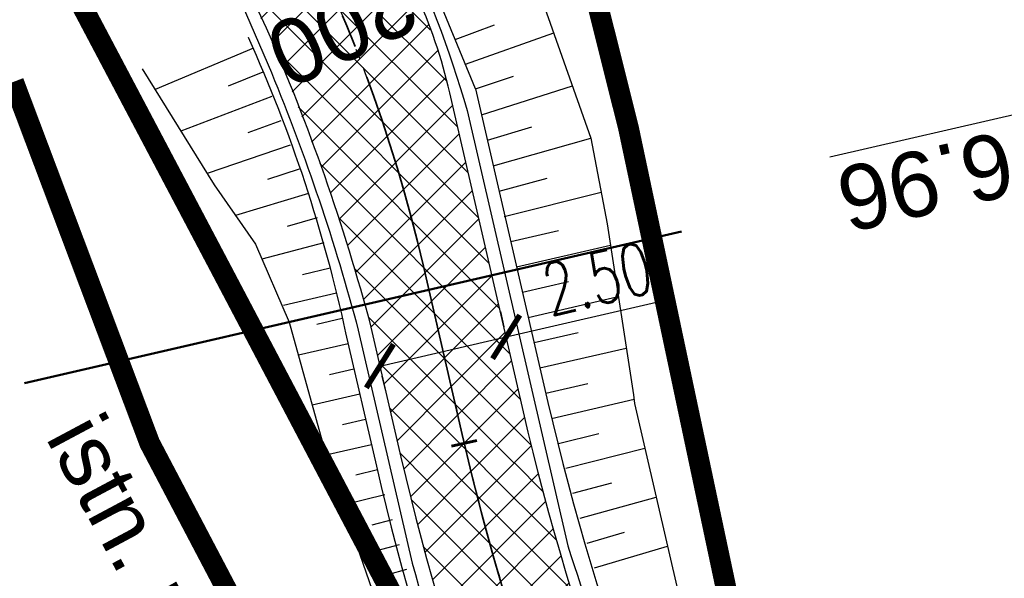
# Model space of a CAD drawing. Header units: metres. Extents: x 7529682 to 7533711, y 5721195 to 5727842.
# Tile 165 of 232: x 7530276 to 7530295, y 5726727 to 5726738. Entities that reach past the tile are written whole.
import ezdxf

# ---------------------------------------------------------------- set-up
doc = ezdxf.new("R2010")
doc.units = ezdxf.units.M
doc.header["$PDMODE"] = 1
doc.header["$PDSIZE"] = 0.3
for name, pattern in [('817-dzialki-09-05-04$0$HIDDEN', [0.375, 0.25, -0.125]), ('ACAD_ISO05W100', [33, 24, -3, 0, -3, 0, -3]), ('CENTER', [50.800000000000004, 31.75, -6.35, 6.35, -6.35]), ('CENTER2', [28.575000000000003, 19.05, -3.175, 3.175, -3.175]), ('HIDDEN', [9.524999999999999, 6.35, -3.175])]:
    doc.linetypes.add(name, pattern=pattern)
for name, color, linetype in [('C-DROGI-SYTUACJA', 7, 'Continuous'), ('C-DROGI-SYTUACJA-ETYKIETY', 7, 'Continuous'), ('D-pobocza', 60, 'Continuous'), ('D-rowy', 160, 'Continuous'), ('D-skarpa', 2, 'Continuous'), ('D-skarpa-kreskowanie', 2, 'Continuous'), ('D-wymiary', 1, 'Continuous')]:
    doc.layers.add(name, color=color, linetype=linetype)
for name, color, linetype, lineweight, true_color in [('D-bariery', 7, 'FENCELINE2', 30, 0xff0f0f), ('D-hatch-ciag-pieszo-rowerowy', 7, 'Continuous', 13, 0xff9f80), ('D-LR-etap-III', 7, '817-dzialki-09-05-04$0$HIDDEN', 50, 0x00008f), ('D-przekroje-pop', 7, 'Continuous', 50, 0x000099)]:
    doc.layers.add(name, color=color, linetype=linetype, lineweight=lineweight, true_color=true_color)
for name, color, linetype, lineweight in [('D-obrzeża', 2, 'Continuous', 30), ('D-opisy', 2, 'Continuous', 30), ('D-oś', 10, 'CENTER', 30), ('D-pas-drogowy', 7, 'ACAD_ISO05W100', 50)]:
    doc.layers.add(name, color=color, linetype=linetype, lineweight=lineweight)
doc.layers.add('poprzeczki', color=7, linetype='Continuous', true_color=0x0000c7)
doc.styles.add('DIMTEXT', font='simplex.shx', dxfattribs={"width": 0.7})
doc.styles.get("Standard").update_dxf_attribs({"font": 'arial.ttf'})
doc.linetypes.add('FENCELINE2', pattern='A,6.35,-2.54,[132,ltypeshp.shx,S=2.54,R=0,X=-2.54,Y=0],-2.54,25.4', length=36.83)
doc.dimstyles.new('500', dxfattribs={"dimtxt": 1, "dimasz": 0.6999999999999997, "dimexe": 0.2, "dimexo": 0.5, "dimgap": 0.2, "dimtad": 1, "dimrnd": 0.005, "dimzin": 0, "dimdsep": 46, "dimtxsty": 'DIMTEXT', "dimblk": 'ARCHTICK', "dimcen": 0, "dimclrd": 256, "dimclre": 256, "dimclrt": 2, "dimadec": 5, "dimazin": 0, "dimtfac": 1, "dimtofl": 0, "dimtmove": 0, "dimatfit": 3, "dimfxl": 1, "dimtolj": 1, "dimtzin": 0, "dimlwd": -1, "dimlwe": -1, "dimarcsym": 0})
pattern_1 = [(45, (0, 0), (-0.3367596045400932, 0.3367596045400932), []), (135, (0, 0), (-0.3367596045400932, -0.3367596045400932), [])]

# ---------------------------------------------------------------- blocks, each defined once
blk = doc.blocks.new('_ArchTick')
at = {"color": 0, "linetype": 'ByBlock', "const_width": 0.15}
blk.add_lwpolyline([(-0.5, -0.5), (0.5, 0.5)], dxfattribs=at)
blk = doc.blocks.new('*D86')
at = {"layer": 'D-wymiary', "transparency": 16777216}
for p, q in [((7530285.739151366, 5726731.85375772), (7530288.88957889, 5726732.581254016)), ((7530285.626651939, 5726732.340937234), (7530285.694151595, 5726732.048629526)), ((7530283.303253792, 5726731.291260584), (7530285.739151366, 5726731.85375772)), ((7530283.415753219, 5726730.804081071), (7530283.348253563, 5726731.096388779))]:
    blk.add_line(p, q, dxfattribs=at)
at = {"layer": 'Defpoints', "color": 0, "transparency": 16777216}
for p in [(7530285.739151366, 5726731.85375772), (7530285.739151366, 5726731.85375772), (7530283.303253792, 5726731.291260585)]:
    blk.add_point(p, dxfattribs=at)
at = {"layer": 'D-wymiary', "transparency": 16777216, "xscale": 0.6999999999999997, "yscale": 0.6999999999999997, "zscale": 0.6999999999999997}
for p, rotation in [((7530285.739151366, 5726731.85375772), 13.00281078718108), ((7530283.303253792, 5726731.291260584), 193.0028107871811)]:
    blk.add_blockref('_ArchTick', p, dxfattribs=dict(at, rotation=rotation))
at = {"layer": 'D-wymiary', "color": 2, "transparency": 16777216, "insert": (7530287.49789159, 5726732.978306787), "char_height": 1, "attachment_point": 5, "rotation": 13.002810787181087, "style": 'DIMTEXT'}
blk.add_mtext('\\A1;2.50', dxfattribs=at)
blk = doc.blocks.new('AeccTickLine')
at = {"color": 0, "linetype": 'ByBlock', "lineweight": -2}
blk.add_line((0, 1), (-3.673819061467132e-16, -1), dxfattribs=at)

msp = doc.modelspace()

# ---------------------------------------------------------------- hatches: boundary and pattern name
at = {"layer": 'D-hatch-ciag-pieszo-rowerowy'}
h = msp.add_hatch(dxfattribs=at)
h.set_pattern_fill('ANSI37', color=256, scale=0.15, style=0)
h.set_pattern_definition(pattern_1)
edge = h.paths.add_edge_path()
edge.add_line((7530283.833152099, 5726728.996532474), (7530286.280475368, 5726729.509550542))
edge.add_line((7530286.280475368, 5726729.509550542), (7530284.651601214, 5726736.563400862))
edge.add_arc((7530268.680327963, 5726732.27712959), 16.53643524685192, 15.0226960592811, 28.03049166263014)
edge.add_line((7530283.277000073, 5726740.048284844), (7530282.392280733, 5726741.774138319))
edge.add_line((7530282.392280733, 5726741.774138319), (7530274.685735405, 5726756.330536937))
edge.add_line((7530274.685735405, 5726756.330536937), (7530273.909673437, 5726757.795489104))
edge.add_arc((7530256.237187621, 5726748.431555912), 19.99999999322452, 27.9173013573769, 42.79309064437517)
edge.add_line((7530270.91342349, 5726762.018612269), (7530265.906141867, 5726767.427292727))
edge.add_line((7530265.906141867, 5726767.427292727), (7530264.071612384, 5726765.728910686))
edge.add_line((7530264.071612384, 5726765.728910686), (7530266.929038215, 5726762.642424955))
edge.add_arc((7530249.053610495, 5726744.939508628), 25.15798407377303, 35.878511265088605, 44.72218782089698, ccw=False)
edge.add_line((7530269.438156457, 5726759.68381087), (7530270.155153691, 5726758.599873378))
edge.add_line((7530270.155153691, 5726758.599873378), (7530270.800239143, 5726757.471657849))
edge.add_line((7530270.800239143, 5726757.471657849), (7530280.403423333, 5726739.320770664))
edge.add_line((7530280.403423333, 5726739.320770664), (7530281.384621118, 5726737.172283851))
edge.add_line((7530281.384621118, 5726737.172283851), (7530282.231796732, 5726734.967617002))
edge.add_arc((7530245.15594656, 5726721.985780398), 39.28290655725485, 14.831704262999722, 19.29732741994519, ccw=False)
edge.add_line((7530283.130020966, 5726732.041446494), (7530283.833152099, 5726728.996532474))
h = msp.add_hatch(dxfattribs=at)
h.set_pattern_fill('ANSI37', color=256, scale=0.15, style=0)
h.set_pattern_definition(pattern_1)
h.paths.add_polyline_path([(7530290.543319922, 5726718.375739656, -0.05981638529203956), (7530286.288863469, 5726729.511308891), (7530285.062150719, 5726729.254160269, 0.06075633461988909), (7530289.361782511, 5726717.936811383), (7530322.48423269, 5726654.997800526), (7530323.289992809, 5726653.467806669), (7530324.387465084, 5726654.066463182), (7530323.589988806, 5726655.580727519)])
h.paths.add_polyline_path([(7530289.361782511, 5726717.936811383, -0.06075633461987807), (7530285.062150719, 5726729.254160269), (7530283.836125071, 5726728.997155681, 0.06169626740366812), (7530288.180245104, 5726717.497883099), (7530321.378060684, 5726654.415663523), (7530322.192520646, 5726652.869150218), (7530323.289992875, 5726653.467806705), (7530322.483990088, 5726654.998261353)])

# ---------------------------------------------------------------- linework, layer by layer
at = {"layer": 'C-DROGI-SYTUACJA', "color": 10, "linetype": 'CENTER2', "lineweight": 35, "ltscale": 0.2}
msp.add_lwpolyline([(7529994.784814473, 5727271.452278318), (7530014.918624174, 5727233.117987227), (7530030.611190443, 5727203.571422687), (7530048.95165067, 5727168.884096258), (7530066.58439081, 5727135.608591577), (7530088.791572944, 5727092.929201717), (7530119.442360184, 5727037.047053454), (7530133.979593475, 5727010.093640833), (7530160.01702296, 5726961.449550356), (7530183.786607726, 5726917.332915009), (7530204.666096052, 5726877.528243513), (7530227.908566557, 5726832.904262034), (7530259.102442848, 5726774.825526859, 0.06358496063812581), (7530264.988877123, 5726766.578101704), (7530268.469625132, 5726762.818326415, -0.06508397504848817), (7530272.968742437, 5726756.474687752), (7530281.4242284, 5726740.503672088, -0.06508397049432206), (7530284.141528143, 5726733.216691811), (7530284.890711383, 5726729.972348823, 0.06446268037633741), (7530289.361782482, 5726717.936811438), (7530322.483990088, 5726654.998261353), (7530339.922145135, 5726621.886334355)], format="xyb", dxfattribs=at)
at = {"layer": 'D-bariery', "ltscale": 0.05, "flags": 128}
for points in [[(7530261.043892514, 5726774.425305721, 0.05529960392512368), (7530266.089594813, 5726767.597130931), (7530271.655278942, 5726761.585284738, -0.08921639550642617), (7530274.919452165, 5726756.077941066), (7530274.919452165, 5726756.077941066), (7530281.91054011, 5726742.87293125), (7530281.91054011, 5726742.87293125, -0.07331770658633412), (7530284.98741656, 5726736.220267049), (7530286.926237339, 5726727.824190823, 0.02139589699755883), (7530289.132079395, 5726721.881616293, 0.02139589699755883)], [(7530258.449285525, 5726772.919312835, 0.05529960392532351), (7530263.888159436, 5726765.559072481), (7530266.745585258, 5726762.472586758, -0.06102326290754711), (7530269.950533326, 5726758.359193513), (7530272.200291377, 5726754.63834409), (7530279.64483706, 5726740.576827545), (7530281.209481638, 5726736.951784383, -0.03298712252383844), (7530282.88643121, 5726731.985196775), (7530283.924869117, 5726727.488234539, 0.03438788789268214), (7530286.375514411, 5726720.682921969)]]:
    msp.add_lwpolyline(points, format="xyb", dxfattribs=at)
at = {"layer": 'D-LR-etap-III', "ltscale": 10, "flags": 128}
msp.add_lwpolyline([(7531750.474471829, 5723895.103125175, 0.4, 0.4, 0), (7531750.505, 5723895.13, 0.4, 0.4, 0), (7531682.71, 5724022.92, 0.4, 0.4, 0), (7531619.177023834, 5724147.203692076, 0.4, 0.4, 0), (7531592.308960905, 5724198.48863389, 0.4, 0.4, 0), (7531553.263875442, 5724272.918564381, 0.4, 0.4, 0), (7531504.019999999, 5724366.79, 0.4, 0.4, 0), (7531482.09, 5724407.62, 0.4, 0.4, 0), (7531412.350402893, 5724541.182759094, 0.4, 0.4, 0), (7531388.463669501, 5724586.929768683, 0.4, 0.4, 0), (7531345.12, 5724669.94, 0.4, 0.4, 0), (7531127.66, 5725081.67, 0.4, 0.4, 0), (7531059.253139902, 5725211.040795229, 0.4, 0.4, 0), (7531008.007244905, 5725307.953830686, 0.4, 0.4, 0), (7530964.181635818, 5725390.835555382, 0.4, 0.4, 0), (7530914.557354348, 5725484.683561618, 0.4, 0.4, 0), (7530865.243241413, 5725577.493975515, 0.4, 0.4, 0), (7530840.085257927, 5725624.058651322, 0.4, 0.4, 0), (7530802.559525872, 5725694.924584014, 0.4, 0.4, 0), (7530755.54, 5725787.51, 0.4, 0.4, 0), (7530708.717810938, 5725876.303221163, 0.4, 0.4, 0), (7530695.12, 5725902.09, 0.4, 0.4, 0), (7530642.91397006, 5726001.07839487, 0.4, 0.4, 0), (7530634.934723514, 5726016.146615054, 0.4, 0.4, 0), (7530610.820000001, 5726061.929999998, 0.4, 0.4, 0), (7530610.820000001, 5726061.929999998, 0.4, 0.4, 0), (7530607.21, 5726063.51, 0.4, 0.4, 0), (7530597.42, 5726080.68, 0.4, 0.4, 0), (7530591.16, 5726088.44, 0.4, 0.4, 0), (7530581.28, 5726107.21, 0.4, 0.4, 0), (7530571.29, 5726130.56, 0.4, 0.4, 0), (7530549.554994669, 5726171.527317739, 0.4, 0.4, 0), (7530531.014309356, 5726206.473807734, 0.4, 0.4, 0), (7530516.461208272, 5726236.016618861, 0.4, 0.4, 0), (7530500.798929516, 5726266.141265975, 0.4, 0.4, 0), (7530491.349999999, 5726283.94, 0.4, 0.4, 0), (7530482.4, 5726303.41, 0.4, 0.4, 0), (7530482.4, 5726303.41, 0.4, 0.4, 0), (7530450.41, 5726357.28, 0.4, 0.4, 0), (7530397.759396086, 5726458.499907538, 0.4, 0.4, 0), (7530334.707815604, 5726583.664702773, 0.4, 0.4, 0), (7530303.939274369, 5726645.167943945, 0.4, 0.4, 0), (7530300.509779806, 5726651.777515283, 0.4, 0.4, 0), (7530289.213532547, 5726671.966724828, 0.4, 0.4, 0), (7530281.54, 5726685.57, 0.4, 0.4, 0), (7530261.37085633, 5726724.163374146, 0.4, 0.4, 0), (7530254.03, 5726738.21, 0.4, 0.4, 0), (7530197.219999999, 5726845.06, 0.4, 0.4, 0), (7530194.71, 5726849.15, 0.4, 0.4, 0), (7530195.92, 5726850.75, 0.4, 0.4, 0), (7530170.546669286, 5726892.961489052, 0.4, 0.4, 0), (7530143.174718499, 5726945.065838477, 0.4, 0.4, 0), (7530105.059999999, 5727018.32, 0.4, 0.4, 0), (7530100.059999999, 5727027.16, 0.4, 0.4, 0), (7530062.318670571, 5727099.625398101, 0.4, 0.4, 0), (7530015.378537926, 5727189.420463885, 0.4, 0.4, 0), (7529983.207960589, 5727250.206596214, 0.4, 0.4, 0), (7529953.284293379, 5727306.74720398, 0.4, 0.4, 0), (7529900.67053443, 5727406.15903814, 0.4, 0.4, 0), (7529890.630239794, 5727425.131178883, 0.4, 0.4, 0), (7529875.155383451, 5727454.426350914, 0.4, 0.4, 0), (7529857.560096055, 5727487.787346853, 0.4, 0.4, 0), (7529835.194401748, 5727530.19312405, 0.4, 0.4, 0), (7529811.740544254, 5727574.662079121, 0.4, 0.4, 0), (7529792.101859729, 5727611.922638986, 0.4, 0.4, 0), (7529768.066117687, 5727657.469613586, 0.4, 0.4, 0), (7529755.210566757, 5727682.131373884, 0.4, 0.4, 0), (7529753.309999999, 5727681.13, 0.4, 0.4, 0), (7529739.21, 5727707.77, 0.4, 0.4, 0), (7529735.394745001, 5727711.251990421, 0.4, 0.4, 0), (7529725.42, 5727730.2, 0.4, 0.4, 0), (7529723.55, 5727729.88, 0.4, 0.4, 0), (7529695.566668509, 5727782.932080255, 0.4, 0.4, 0), (7529717.67971874, 5727794.024357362, 0.4, 0.4, 0), (7529736.274870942, 5727758.647400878, 0.4, 0.4, 0), (7529736.274870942, 5727758.647400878, 0.4, 0.4, 0), (7529744.511003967, 5727750.406106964, 0.4, 0.4, 0), (7529744.511003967, 5727750.406106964, 0.4, 0.4, 0), (7529750.282568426, 5727738.549848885, 0.4, 0.4, 0), (7529777.108510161, 5727687.569424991, 0.4, 0.4, 0), (7529796.51537536, 5727651.329932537, 0.4, 0.4, 0), (7529814.937945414, 5727616.793170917, 0.4, 0.4, 0), (7529839.006722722, 5727572.303976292, 0.4, 0.4, 0), (7529860.617626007, 5727532.509108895, 0.4, 0.4, 0), (7529882.348967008, 5727491.504261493, 0.4, 0.4, 0), (7529904.865139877, 5727449.096370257, 0.4, 0.4, 0), (7529920.747384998, 5727418.884773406, 0.4, 0.4, 0), (7529946.676504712, 5727368.547487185, 0.4, 0.4, 0), (7529972.024701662, 5727320.573310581, 0.4, 0.4, 0), (7529987.740014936, 5727290.153392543, 0.4, 0.4, 0), (7529996.497385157, 5727273.661630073, 0.4, 0.4, 0), (7530017.541471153, 5727234.202689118, 0.4, 0.4, 0), (7530033.053657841, 5727204.864166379, 0.4, 0.4, 0), (7530051.622983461, 5727170.222745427, 0.4, 0.4, 0), (7530069.276612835, 5727137.015751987, 0.4, 0.4, 0), (7530089.385386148, 5727097.533639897, 0.4, 0.4, 0), (7530109.712512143, 5727060.746615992, 0.4, 0.4, 0), (7530136.769722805, 5727011.640131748, 0.4, 0.4, 0), (7530162.446686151, 5726962.743777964, 0.4, 0.4, 0), (7530187.674104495, 5726916.992101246, 0.4, 0.4, 0), (7530207.820739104, 5726879.335323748, 0.4, 0.4, 0), (7530230.625609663, 5726834.518686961, 0.4, 0.4, 0), (7530262.288093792, 5726776.61832811, 0.4, 0.4, 0), (7530277.509672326, 5726760.213143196, 0.4, 0.4, 0), (7530286.036865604, 5726744.106684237, 0.4, 0.4, 0), (7530288.097472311, 5726735.884066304, 0.4, 0.4, 0), (7530290.393870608, 5726725.046963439, 0.4, 0.4, 0), (7530296.17664807, 5726713.582980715, 0.4, 0.4, 0), (7530302.726195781, 5726701.18226779, 0.4, 0.4, 0), (7530325.685047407, 5726657.466383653, 0.4, 0.4, 0), (7530343.243978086, 5726623.648592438, 0.4, 0.4, 0), (7530360.229820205, 5726591.746871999, 0.4, 0.4, 0), (7530383.20855044, 5726548.059469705, 0.4, 0.4, 0), (7530406.017875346, 5726503.605514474, 0.4, 0.4, 0), (7530427.464919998, 5726462.620289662, 0.4, 0.4, 0), (7530447.9278544, 5726424.388014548, 0.4, 0.4, 0), (7530471.126878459, 5726379.920667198, 0.4, 0.4, 0), (7530490.501003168, 5726343.033350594, 0.4, 0.4, 0), (7530509.499458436, 5726306.733076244, 0.4, 0.4, 0), (7530529.890269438, 5726267.244072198, 0.4, 0.4, 0), (7530543.852446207, 5726238.990319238, 0.4, 0.4, 0), (7530554.808897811, 5726218.943990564, 0.4, 0.4, 0), (7530559.027108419, 5726212.223286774, 0.4, 0.4, 0), (7530563.060988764, 5726206.409670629, 0.4, 0.4, 0), (7530566.93354971, 5726200.463543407, 0.4, 0.4, 0), (7530569.771022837, 5726194.901501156, 0.4, 0.4, 0), (7530571.47319415, 5726191.282350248, 0.4, 0.4, 0), (7530572.839142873, 5726188.024533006, 0.4, 0.4, 0), (7530575.295071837, 5726182.034664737, 0.4, 0.4, 0), (7530579.736851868, 5726173.306070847, 0.4, 0.4, 0), (7530583.3, 5726167.41, 0.4, 0.4, 0), (7530593.4, 5726163.33, 0.4, 0.4, 0), (7530598.618375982, 5726155.264489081, 0.4, 0.4, 0), (7530608.258304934, 5726140.497132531, 0.4, 0.4, 0), (7530603.269999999, 5726136.83, 0.4, 0.4, 0), (7530606.53, 5726131.84, 0.4, 0.4, 0), (7530604.239057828, 5726124.21679044, 0.4, 0.4, 0), (7530605.847136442, 5726121.630127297, 0.4, 0.4, 0), (7530608.971611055, 5726116.164124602, 0.4, 0.4, 0), (7530618.114293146, 5726097.791111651, 0.4, 0.4, 0), (7530651.213125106, 5726034.959524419, 0.4, 0.4, 0), (7530670.243741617, 5725998.61095082, 0.4, 0.4, 0), (7530698.075474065, 5725945.952624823, 0.4, 0.4, 0), (7530716.505955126, 5725911.3051464, 0.4, 0.4, 0), (7530735.223454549, 5725875.667401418, 0.4, 0.4, 0), (7530752.504235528, 5725842.154920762, 0.4, 0.4, 0), (7530778.310652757, 5725793.501254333, 0.4, 0.4, 0), (7530797.499961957, 5725756.381811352, 0.4, 0.4, 0), (7530812.518974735, 5725728.28874362, 0.4, 0.4, 0), (7530820.039295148, 5725713.160404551, 0.4, 0.4, 0), (7530822.422446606, 5725710.193574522, 0.4, 0.4, 0), (7530833.154893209, 5725688.800634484, 0.4, 0.4, 0), (7530849.629354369, 5725656.158601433, 0.4, 0.4, 0), (7530867.98290276, 5725621.963939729, 0.4, 0.4, 0), (7530872.629809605, 5725612.88760475, 0.4, 0.4, 0), (7530880.354488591, 5725597.594500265, 0.4, 0.4, 0), (7530883.839446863, 5725593.389159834, 0.4, 0.4, 0), (7530891.782113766, 5725587.763349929, 0.4, 0.4, 0), (7530895.038670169, 5725584.280746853, 0.4, 0.4, 0), (7530897.033644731, 5725580.941110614, 0.4, 0.4, 0), (7530900.951646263, 5725579.945856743, 0.4, 0.4, 0), (7530904.80970798, 5725571.977328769, 0.4, 0.4, 0), (7530903.682362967, 5725568.566434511, 0.4, 0.4, 0), (7530908.900614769, 5725558.844845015, 0.4, 0.4, 0), (7530910.252030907, 5725545.671606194, 0.4, 0.4, 0), (7530912.872986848, 5725538.645543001, 0.4, 0.4, 0), (7530945.278171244, 5725478.464284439, 0.4, 0.4, 0), (7530959.692318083, 5725450.24628822, 0.4, 0.4, 0), (7531002.82670893, 5725368.192370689, 0.4, 0.4, 0), (7531044.703532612, 5725290.314293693, 0.4, 0.4, 0), (7531064.098839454, 5725253.212562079, 0.4, 0.4, 0), (7531083.010253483, 5725216.677517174, 0.4, 0.4, 0), (7531113.013137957, 5725158.465613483, 0.4, 0.4, 0), (7531137.364304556, 5725113.07076138, 0.4, 0.4, 0), (7531150.830830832, 5725086.711759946, 0.4, 0.4, 0), (7531159.745663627, 5725076.640848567, 0.4, 0.4, 0), (7531166.309999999, 5725074.58, 0.4, 0.4, 0), (7531172.29, 5725062.58, 0.4, 0.4, 0), (7531170.589828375, 5725055.605912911, 0.4, 0.4, 0), (7531173.732823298, 5725044.080706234, 0.4, 0.4, 0), (7531215.342008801, 5724964.859648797, 0.4, 0.4, 0), (7531238.054496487, 5724921.684649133, 0.4, 0.4, 0), (7531262.389821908, 5724875.282876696, 0.4, 0.4, 0), (7531295.587160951, 5724811.265731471, 0.4, 0.4, 0), (7531348.487908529, 5724712.362812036, 0.4, 0.4, 0), (7531363.740817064, 5724682.68394264, 0.4, 0.4, 0), (7531366.986905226, 5724675.865317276, 0.4, 0.4, 0), (7531382.541261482, 5724646.110625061, 0.4, 0.4, 0), (7531401.299165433, 5724610.874551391, 0.4, 0.4, 0), (7531428.964837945, 5724558.862274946, 0.4, 0.4, 0), (7531449.111202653, 5724520.397801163, 0.4, 0.4, 0), (7531477.292992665, 5724465.831467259, 0.4, 0.4, 0), (7531500.996290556, 5724421.112506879, 0.4, 0.4, 0), (7531512.121834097, 5724400.549045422, 0.4, 0.4, 0), (7531513.78163794, 5724396.757451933, 0.4, 0.4, 0), (7531526.32, 5724379.39, 0.4, 0.4, 0), (7531566.783642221, 5724302.73628205, 0.4, 0.4, 0), (7531578.579156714, 5724282.774819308, 0.4, 0.4, 0), (7531584.232619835, 5724273.111246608, 0.4, 0.4, 0), (7531590.109283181, 5724263.508189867, 0.4, 0.4, 0), (7531593.027899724, 5724258.771479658, 0.4, 0.4, 0), (7531595.711841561, 5724254.226824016, 0.4, 0.4, 0), (7531601.659976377, 5724243.898197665, 0.4, 0.4, 0), (7531606.097733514, 5724235.986407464, 0.4, 0.4, 0), (7531609.382207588, 5724230.799061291, 0.4, 0.4, 0), (7531611.580260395, 5724227.671180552, 0.4, 0.4, 0), (7531612.707802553, 5724225.86410867, 0.4, 0.4, 0), (7531618.665224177, 5724214.480919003, 0.4, 0.4, 0), (7531619.885522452, 5724212.333950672, 0.4, 0.4, 0), (7531620.931818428, 5724210.787064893, 0.4, 0.4, 0), (7531623.518605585, 5724207.111542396, 0.4, 0.4, 0), (7531626.143926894, 5724203.61306897, 0.4, 0.4, 0), (7531632.022984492, 5724196.485954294, 0.4, 0.4, 0), (7531653.949089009, 5724152.617641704, 0.4, 0.4, 0), (7531656.750690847, 5724143.103797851, 0.4, 0.4, 0), (7531659.61440691, 5724133.254504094, 0.4, 0.4, 0), (7531661.627147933, 5724128.646047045, 0.4, 0.4, 0.01093811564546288), (7531674.314987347, 5724101.43546424, 0.4, 0.4, 0), (7531685.137626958, 5724081.408252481, 0.4, 0.4, 0), (7531692.159945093, 5724066.277333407, 0.4, 0.4, 0), (7531699.662164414, 5724051.388120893, 0.4, 0.4, 0), (7531704.480624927, 5724040.808561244, 0.4, 0.4, 0), (7531704.480624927, 5724040.808561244, 0.4, 0.4, 0), (7531704.401251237, 5724037.368913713, 0.4, 0.4, 0), (7531720.383609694, 5724003.441317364, 0.4, 0.4, 0), (7531728.79890528, 5723986.206298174, 0.4, 0.4, 0), (7531733.237926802, 5723977.192631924, 0.4, 0.4, 0), (7531736.750027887, 5723969.505210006, 0.4, 0.4, 0), (7531737.336143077, 5723968.518916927, 0.4, 0.4, 0), (7531738.285051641, 5723967.699360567, 0.4, 0.4, 0), (7531742.180915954, 5723962.346428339, 0.4, 0.4, 0), (7531744.286141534, 5723958.615526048, 0.4, 0.4, 0), (7531755.393260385, 5723944.192617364, 0.4, 0.4, 0), (7531758.69, 5723936.76, 0.4, 0.4, 0), (7531780.08, 5723929.25, 0.4, 0.4, 0), (7531792.611989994, 5723906.337708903, 0.4, 0.4, 0), (7531792.611989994, 5723906.337708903, 0.4, 0.4, 0), (7531756.962094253, 5723883.055323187, 0.4, 0.4, 0), (7531750.46, 5723895.130000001, 0.4, 0.4, 0), (7531750.46, 5723895.130000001, 0, 0, 0)], format="xyseb", dxfattribs=at)
at = {"layer": 'D-obrzeża', "linetype": 'ByBlock'}
msp.add_lwpolyline([(7530323.590404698, 5726655.57993753), (7530290.543319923, 5726718.375739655, -0.06446268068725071), (7530286.072248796, 5726730.411277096), (7530284.651601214, 5726736.563400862, 0.05112551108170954), (7530283.992383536, 5726738.493624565), (7530283.277000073, 5726740.048284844)], format="xyb", dxfattribs=at)
at = {"layer": 'D-obrzeża'}
msp.add_lwpolyline([(7530280.403423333, 5726739.320770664), (7530281.108464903, 5726737.814967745, -0.03898965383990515), (7530283.130020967, 5726732.041446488), (7530283.709173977, 5726729.53342054, 0.06446268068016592), (7530288.180245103, 5726717.497883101), (7530321.378060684, 5726654.415663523)], format="xyb", dxfattribs=at)
at = {"layer": 'D-oś', "ltscale": 0.03}
msp.add_lwpolyline([(7529994.784814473, 5727271.452278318), (7530014.918624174, 5727233.117987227), (7530030.611190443, 5727203.571422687), (7530048.95165067, 5727168.884096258), (7530066.58439081, 5727135.608591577), (7530088.791572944, 5727092.929201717), (7530119.442360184, 5727037.047053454), (7530133.979593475, 5727010.093640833), (7530160.01702296, 5726961.449550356), (7530183.786607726, 5726917.332915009), (7530204.666096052, 5726877.528243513), (7530227.908566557, 5726832.904262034), (7530259.102442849, 5726774.825526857, 0.06358496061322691), (7530264.988877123, 5726766.578101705), (7530268.469625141, 5726762.818326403, -0.06508397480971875), (7530272.968742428, 5726756.474687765), (7530281.424228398, 5726740.503672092, -0.06508397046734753), (7530284.141528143, 5726733.216691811), (7530284.890711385, 5726729.972348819, 0.06446268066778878), (7530289.361782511, 5726717.936811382), (7530322.48423269, 5726654.997800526)], format="xyb", dxfattribs=at)
at = {"layer": 'D-pas-drogowy', "ltscale": 0.2, "flags": 128}
msp.add_lwpolyline([(7531633.018560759, 5724182.834272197, 0.4, 0.4, 0), (7531617.558899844, 5724211.608162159, 0.4, 0.4, 0), (7531566.783642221, 5724302.73628205, 0.4, 0.4, 0), (7531538.419082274, 5724356.469679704, 0.4, 0.4, 0), (7531526.32, 5724379.39, 0.4, 0.4, 0), (7531516.102085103, 5724393.607319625, 0.4, 0.4, 0.001485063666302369), (7531513.78037409, 5724396.837773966, 0.4, 0.4, 0), (7531501.87, 5724413.41, 0.4, 0.4, 0), (7531474.926107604, 5724464.507896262, 0.4, 0.4, 0), (7531446.200436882, 5724518.992313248, 0.4, 0.4, 0), (7531424.962185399, 5724559.262257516, 0.4, 0.4, 0), (7531398.444460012, 5724609.565801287, 0.4, 0.4, 0), (7531379.647455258, 5724645.216004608, 0.4, 0.4, 0), (7531365.23, 5724672.56, 0.4, 0.4, 0), (7531341.305752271, 5724717.915356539, 0.4, 0.4, 0), (7531312.899996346, 5724771.788898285, 0.4, 0.4, 0), (7531292.590923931, 5724810.306502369, 0.4, 0.4, 0), (7531259.391619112, 5724873.271351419, 0.4, 0.4, 0), (7531233.740401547, 5724921.922582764, 0.4, 0.4, 0), (7531203.072738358, 5724980.092044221, 0.4, 0.4, 0), (7531173.471398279, 5725036.225177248, 0.4, 0.4, 0), (7531168.269999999, 5725046.09, 0.4, 0.4, 0), (7531172.29, 5725062.58, 0.4, 0.4, 0), (7531166.309999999, 5725074.58, 0.4, 0.4, 0), (7531150.32, 5725079.6, 0.4, 0.4, 0), (7531141.5, 5725096.43, 0.4, 0.4, 0), (7531109.311735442, 5725157.814415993, 0.4, 0.4, 0), (7531086.641300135, 5725201.047918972, 0.4, 0.4, 0), (7531059.198258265, 5725253.383662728, 0.4, 0.4, 0), (7531028.206828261, 5725312.48946212, 0.4, 0.4, 0), (7530999.104694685, 5725367.990143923, 0.4, 0.4, 0), (7530956.247527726, 5725449.724815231, 0.4, 0.4, 0), (7530924.397774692, 5725510.463768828, 0.4, 0.4, 0), (7530897.509999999, 5725561.74, 0.4, 0.4, 0), (7530894.46, 5725566.14, 0.4, 0.4, 0), (7530892.16, 5725570.49, 0.4, 0.4, 0), (7530869.362688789, 5725613.307018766, 0.4, 0.4, 0), (7530861.693971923, 5725627.704613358, 0.4, 0.4, 0), (7530852.74, 5725644.52, 0.4, 0.4, 0), (7530831.509999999, 5725684.2, 0.4, 0.4, 0), (7530811.13, 5725722.52, 0.4, 0.4, 0), (7530792.3476413, 5725757.940652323, 0.4, 0.4, 0), (7530768.03, 5725803.8, 0.4, 0.4, 0), (7530748.768542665, 5725840.178507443, 0.4, 0.4, 0), (7530727.7, 5725879.97, 0.4, 0.4, 0), (7530712.0981582, 5725909.54523909, 0.4, 0.4, 0), (7530693.644105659, 5725944.645156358, 0.4, 0.4, 0), (7530665.702224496, 5725997.538976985, 0.4, 0.4, 0), (7530641.759999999, 5726042.88, 0.4, 0.4, 0), (7530616.5, 5726091.48, 0.4, 0.4, 0), (7530604.628439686, 5726114.319880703, 0.4, 0.4, -0.007762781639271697), (7530602.5, 5726118.43, 0.4, 0.4, 0), (7530603.992037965, 5726123.394821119, 0.4, 0.4, 0), (7530606.53, 5726131.84, 0.4, 0.4, 0), (7530603.269999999, 5726136.83, 0.4, 0.4, 0), (7530593.775620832, 5726151.368713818, 0.4, 0.4, 0), (7530590.202637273, 5726156.84001263, 0.4, 0.4, 0), (7530583.3, 5726167.41, 0.4, 0.4, 0), (7530580.578343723, 5726170.427567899, 0.4, 0.4, 0), (7530575.849999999, 5726175.67, 0.4, 0.4, 0), (7530569.009999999, 5726186.66, 0.4, 0.4, 0), (7530562.555322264, 5726199.189409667, 0.4, 0.4, 0), (7530555.67, 5726211.39, 0.4, 0.4, 0), (7530548.29, 5726224.23, 0.4, 0.4, 0), (7530540.58, 5726237.71, 0.4, 0.4, 0), (7530532.679999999, 5726252.65, 0.4, 0.4, 0), (7530524.059999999, 5726269.35, 0.4, 0.4, 0), (7530502.82, 5726309.91, 0.4, 0.4, 0), (7530488.83, 5726336.63, 0.4, 0.4, 0), (7530466.03, 5726380.16, 0.4, 0.4, 0), (7530438.469999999, 5726432.77, 0.4, 0.4, 0), (7530424.53, 5726459.09, 0.4, 0.4, 0), (7530401.63, 5726502.97, 0.4, 0.4, 0), (7530383.38, 5726538.06, 0.4, 0.4, 0), (7530353.969999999, 5726593.52, 0.4, 0.4, 0), (7530338.469999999, 5726622.74, 0.4, 0.4, 0), (7530322.009999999, 5726653.88, 0.4, 0.4, 0), (7530297.54, 5726700.33, 0.4, 0.4, 0), (7530287.38, 5726719.6, 0.4, 0.4, 0), (7530285.94993921, 5726722.315508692, 0.4, 0.4, 0), (7530280.259999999, 5726733.12, 0.4, 0.4, 0), (7530266.73, 5726758.74, 0.4, 0.4, 0), (7530260.42, 5726770.47, 0.4, 0.4, 0), (7530253.25, 5726783.82, 0.4, 0.4, 0), (7530244.95, 5726799.33, 0.4, 0.4, 0), (7530239.389999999, 5726808.49, 0.4, 0.4, 0), (7530238.29, 5726807.9, 0.4, 0.4, 0), (7530218.11, 5726850.67, 0.4, 0.4, 0), (7530175.906646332, 5726928.168028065, 0.4, 0.4, 0), (7530096.679999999, 5727076.15, 0.4, 0.4, 0), (7530094.679999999, 5727079.89, 0.4, 0.4, 0), (7530064.59693469, 5727135.522637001, 0.4, 0.4, 0), (7530046.730970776, 5727168.8921561, 0.4, 0.4, 0), (7530025.803045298, 5727208.461374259, 0.4, 0.4, 0), (7530012.846501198, 5727232.979315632, 0.4, 0.4, 0), (7529994.15, 5727268.45, 0.4, 0.4, 0), (7529981.670868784, 5727291.93018666, 0.4, 0.4, 0), (7529949.889999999, 5727351.73, 0.4, 0.4, 0), (7529924.75, 5727399.03, 0.4, 0.4, 0), (7529915.515824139, 5727417.099754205, 0.4, 0.4, 0), (7529885.83, 5727475.19, 0.4, 0.4, 0), (7529862.559999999, 5727519.97, 0.4, 0.4, 0), (7529852.984923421, 5727538.191086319, 0.4, 0.4, 0), (7529836.513084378, 5727569.51130111, 0.4, 0.4, 0), (7529815.36890814, 5727609.140983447, 0.4, 0.4, 0), (7529792.795203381, 5727651.247499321, 0.4, 0.4, 0), (7529774.199114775, 5727685.858348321, 0.4, 0.4, 0), (7529746.966026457, 5727736.059440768, 0.4, 0.4, 0), (7529733.92, 5727757.62, 0.4, 0.4, 0), (7529708.607472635, 5727806.388536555, 0.4, 0.4, 0), (7529688.491967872, 5727796.344621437, 0.4, 0.4, 0), (7529723.55, 5727729.88, 0.4, 0.4, 0), (7529725.42, 5727730.2, 0.4, 0.4, 0), (7529735.38, 5727711.28, 0.4, 0.4, 0), (7529739.21, 5727707.77, 0.4, 0.4, 0), (7529753.309999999, 5727681.13, 0.4, 0.4, 0), (7529755.178396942, 5727682.114424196, 0.4, 0.4, 0), (7529792.101859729, 5727611.922638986, 0.4, 0.4, 0), (7529811.740544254, 5727574.662079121, 0.4, 0.4, 0), (7529835.194401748, 5727530.19312405, 0.4, 0.4, 0), (7529857.560096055, 5727487.787346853, 0.4, 0.4, 0), (7529875.155383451, 5727454.426350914, 0.4, 0.4, 0), (7529890.630239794, 5727425.131178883, 0.4, 0.4, 0), (7529900.67053443, 5727406.15903814, 0.4, 0.4, 0), (7529953.284293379, 5727306.74720398, 0.4, 0.4, 0), (7529983.207960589, 5727250.206596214, 0.4, 0.4, 0), (7530015.378537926, 5727189.420463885, 0.4, 0.4, 0), (7530062.318670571, 5727099.625398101, 0.4, 0.4, 0), (7530100.059999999, 5727027.16, 0.4, 0.4, 0), (7530105.059999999, 5727018.32, 0.4, 0.4, 0), (7530143.174718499, 5726945.065838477, 0.4, 0.4, 0), (7530170.546669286, 5726892.961489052, 0.4, 0.4, 0), (7530195.92, 5726850.75, 0.4, 0.4, 0), (7530194.71, 5726849.15, 0.4, 0.4, 0), (7530197.219999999, 5726845.06, 0.4, 0.4, 0), (7530254.03, 5726738.21, 0.4, 0.4, 0), (7530261.37085633, 5726724.163374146, 0.4, 0.4, 0), (7530281.54, 5726685.57, 0.4, 0.4, 0), (7530289.213532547, 5726671.966724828, 0.4, 0.4, 0), (7530300.509779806, 5726651.777515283, 0.4, 0.4, 0), (7530303.939274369, 5726645.167943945, 0.4, 0.4, 0), (7530334.707815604, 5726583.664702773, 0.4, 0.4, 0), (7530397.759396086, 5726458.499907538, 0.4, 0.4, 0), (7530450.41, 5726357.28, 0.4, 0.4, 0), (7530482.4, 5726303.41, 0.4, 0.4, 0), (7530483.687990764, 5726301.003383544, 0.4, 0.4, 0), (7530491.349999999, 5726283.94, 0.4, 0.4, 0), (7530512.67, 5726243.78, 0.4, 0.4, 0), (7530529.429999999, 5726209.46, 0.4, 0.4, 0), (7530571.29, 5726130.56, 0.4, 0.4, 0), (7530581.28, 5726107.21, 0.4, 0.4, 0), (7530591.16, 5726088.44, 0.4, 0.4, 0), (7530597.42, 5726080.68, 0.4, 0.4, 0), (7530607.21, 5726063.51, 0.4, 0.4, 0), (7530610.820000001, 5726061.929999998, 0.4, 0.4, 0), (7530634.934723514, 5726016.146615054, 0.4, 0.4, 0), (7530642.91397006, 5726001.07839487, 0.4, 0.4, 0), (7530695.12, 5725902.09, 0.4, 0.4, 0), (7530708.717810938, 5725876.303221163, 0.4, 0.4, 0), (7530755.54, 5725787.51, 0.4, 0.4, 0), (7530802.559525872, 5725694.924584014, 0.4, 0.4, 0), (7530840.085257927, 5725624.058651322, 0.4, 0.4, 0), (7530865.243241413, 5725577.493975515, 0.4, 0.4, 0), (7530914.557354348, 5725484.683561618, 0.4, 0.4, 0), (7530964.181635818, 5725390.835555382, 0.4, 0.4, 0), (7531008.007244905, 5725307.953830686, 0.4, 0.4, 0), (7531059.253139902, 5725211.040795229, 0.4, 0.4, 0), (7531127.66, 5725081.67, 0.4, 0.4, 0), (7531345.12, 5724669.94, 0.4, 0.4, 0), (7531388.463669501, 5724586.929768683, 0.4, 0.4, 0), (7531412.350402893, 5724541.182759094, 0.4, 0.4, 0), (7531482.09, 5724407.62, 0.4, 0.4, 0), (7531504.019999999, 5724366.79, 0.4, 0.4, 0), (7531519.374444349, 5724337.520497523, 0.4, 0.4, 0), (7531563.748815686, 5724252.931583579, 0.4, 0.4, 0), (7531602.175111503, 5724179.681224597, 0.4, 0.4, 0), (7531619.177023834, 5724147.203692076, 0.4, 0.4, 0), (7531625.038493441, 5724135.63500206, 0.4, 0.4, 0), (7531656.796442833, 5724073.31633882, 0.4, 0.4, 0), (7531675.12, 5724037.36, 0.4, 0.4, 0), (7531682.71, 5724022.92, 0.4, 0.4, 0), (7531705.565196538, 5723979.810545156, 0.4, 0.4, 0), (7531736.605941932, 5723921.261514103, 0.4, 0.4, 0), (7531750.46, 5723895.130000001, 0.4, 0.4, 0), (7531740.769999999, 5723886.56, 0.4, 0.4, 0), (7531732.86, 5723885, 0.4, 0.4, 0), (7531722.179999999, 5723887.77, 0.4, 0.4, 0), (7531729.87, 5723862.17, 0.4, 0.4, 0), (7531742.92, 5723861.93, 0.4, 0.4, 0), (7531763.71, 5723859.52, 0.4, 0.4, 0), (7531768.42, 5723854.12, 0.4, 0.4, 0), (7531787.42, 5723817.97, 0.4, 0.4, 0), (7531795.57, 5723809.82, 0.4, 0.4, 0), (7531816.346897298, 5723819.850397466, 0.4, 0.4, 0), (7531816.346897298, 5723819.850397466, 0.4, 0.4, 0), (7531805.059999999, 5723843.23, 0.4, 0.4, 0), (7531803.61, 5723886.23, 0.4, 0.4, 0), (7531803.61, 5723886.23, 0.4, 0.4, 0), (7531780.08, 5723929.25, 0.4, 0.4, 0), (7531758.69, 5723936.76, 0.4, 0.4, 0), (7531749.3590272, 5723946.412126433, 0.4, 0.4, 0), (7531742.71, 5723953.29, 0.4, 0.4, 0), (7531735.177368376, 5723967.877529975, 0.4, 0.4, 0), (7531722.37, 5723992.68, 0.4, 0.4, 0), (7531705.041669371, 5724030.885563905, 0.4, 0.4, 0), (7531699.469999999, 5724043.17, 0.4, 0.4, 0), (7531692.69, 5724058.11, 0.4, 0.4, 0), (7531679.672010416, 5724084.016803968, 0.4, 0.4, 0), (7531674.55, 5724094.21, 0.4, 0.4, 0), (7531666.633166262, 5724114.002855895, 0.4, 0.4, 0), (7531649, 5724153.82, 0.4, 0.4, 0), (7531641.49, 5724149.34, 0.4, 0.4, 0), (7531626.04, 5724179.34, 0.4, 0.4, 0), (7531633.03, 5724182.84, 0, 0, 0)], format="xyseb", dxfattribs=at)
at = {"layer": 'D-pobocza'}
msp.add_lwpolyline([(7530285.147583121, 5726736.637781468), (7530284.027993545, 5726739.360644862)], dxfattribs=at)
for points in [[(7530280.762279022, 5726737.631687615), (7530280.762279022, 5726737.631687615, -0.05307283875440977), (7530282.642841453, 5726731.928947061), (7530283.236559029, 5726729.357849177, 0.06446268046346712), (7530287.707630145, 5726717.32231178), (7530320.935591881, 5726654.182808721)], [(7530285.147583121, 5726736.637781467), (7530286.544863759, 5726730.58684841, 0.0644626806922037), (7530291.015934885, 5726718.551310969), (7530324.0328735, 5726655.812792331)]]:
    msp.add_lwpolyline(points, format="xyb", dxfattribs=at)
at = {"layer": 'D-przekroje-pop', "extrusion": (0.2249988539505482, -0.9743590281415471, 0), "elevation": -3885588.443103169}
msp.add_lwpolyline([(8625713.748405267, 0), (8625708.748405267, 0), (8625700.748405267, 0)], dxfattribs=at)
at = {"layer": 'D-rowy', "linetype": 'HIDDEN', "ltscale": 0.1, "const_width": 0.4, "flags": 128}
msp.add_lwpolyline([(7530551.499172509, 5726212.266704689), (7530543.596747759, 5726226.236200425), (7530531.122140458, 5726249.920489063), (7530513.079232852, 5726284.071746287), (7530493.258053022, 5726321.227384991), (7530474.306713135, 5726357.906968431), (7530450.222123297, 5726402.719503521), (7530429.96750982, 5726441.4535147), (7530407.859108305, 5726483.738318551), (7530388.274906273, 5726520.930796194), (7530367.427952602, 5726560.808648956), (7530342.591333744, 5726608.109324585), (7530323.481608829, 5726644.276261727), (7530301.726796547, 5726686.325455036), (7530278.863028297, 5726729.804599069), (7530276.237700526, 5726736.773394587), (7530276.237700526, 5726736.773394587)], dxfattribs=at)
at = {"layer": 'D-skarpa', "linetype": 'Continuous'}
for points in [[(7530286.291250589, 5726738.747144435), (7530287.371212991, 5726735.688312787), (7530287.684346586, 5726734.034798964), (7530288.192064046, 5726730.73469673), (7530288.216614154, 5726730.571286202), (7530289.268687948, 5726726.011198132), (7530289.513976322, 5726725.240124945), (7530290.921980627, 5726721.620721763), (7530292.047036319, 5726719.349960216), (7530293.15763066, 5726717.333170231), (7530295.652666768, 5726712.996098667), (7530295.703269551, 5726712.910730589), (7530295.87453304, 5726712.622533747), (7530298.026218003, 5726708.595094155), (7530302.63977232, 5726699.722803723), (7530304.94141143, 5726695.283954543), (7530307.242082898, 5726690.844596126)], [(7530278.720174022, 5726737.025707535), (7530280.108357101, 5726734.783451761), (7530280.901528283, 5726733.641240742), (7530281.55289832, 5726732.140074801), (7530281.55289832, 5726732.140074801), (7530282.316415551, 5726729.377892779), (7530282.38331109, 5726729.202532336), (7530284.096350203, 5726724.236796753), (7530284.424893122, 5726723.395581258), (7530286.135060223, 5726719.422585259), (7530287.363144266, 5726716.885002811), (7530288.394873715, 5726714.826709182), (7530290.567049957, 5726710.319728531), (7530290.609332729, 5726710.229981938), (7530290.751884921, 5726709.926674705), (7530292.79180416, 5726705.840417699), (7530297.276810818, 5726696.900477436), (7530299.282819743, 5726692.306049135)]]:
    msp.add_lwpolyline(points, dxfattribs=at)
at = {"layer": 'D-skarpa-kreskowanie', "linetype": 'Continuous'}
for p, q in [((7530284.755713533, 5726737.590815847, 108.2726577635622), (7530285.515868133, 5726737.874147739, 107.7298642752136)), ((7530284.952626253, 5726737.111920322, 108.2455872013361), (7530286.655542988, 5726737.71534081, 107.0369946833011)), ((7530280.866102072, 5726737.425156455, 108.3274927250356), (7530278.968803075, 5726736.624110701, 106.9513596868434)), ((7530281.042268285, 5726736.957218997, 108.309269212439), (7530280.377170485, 5726736.690215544, 107.8301691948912)), ((7530285.147583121, 5726736.637781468, 108.2188029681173), (7530285.876957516, 5726736.88312823, 107.704247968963)), ((7530285.26304033, 5726736.137793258, 108.247893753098), (7530287.015386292, 5726736.696138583, 107.019018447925)), ((7530281.218434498, 5726736.489281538, 108.2910456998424), (7530279.465683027, 5726735.821527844, 107.0369853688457)), ((7530281.394600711, 5726736.02134408, 108.2728221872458), (7530280.756608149, 5726735.791174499, 107.8193880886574)), ((7530285.37687456, 5726735.644833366, 108.2765050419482), (7530286.234061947, 5726735.903066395, 107.6789093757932)), ((7530281.570766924, 5726735.55340662, 108.2545986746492), (7530279.969552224, 5726735.007655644, 107.1240387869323)), ((7530285.490229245, 5726735.153950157, 108.304924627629), (7530287.371212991, 5726735.688312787, 107.0012428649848)), ((7530281.746933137, 5726735.085469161, 108.2363751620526), (7530281.137216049, 5726734.889651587, 107.808649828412)), ((7530285.602924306, 5726734.665923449, 108.2926635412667), (7530286.526244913, 5726734.912582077, 107.6553598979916)), ((7530281.92309935, 5726734.617531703, 108.218151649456), (7530280.517994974, 5726734.193550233, 107.2386899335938)), ((7530285.702726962, 5726734.175085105, 108.2865997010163), (7530287.570860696, 5726734.642747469, 107.0023183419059)), ((7530282.096197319, 5726734.148586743, 108.1994151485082), (7530281.516434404, 5726733.984761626, 107.7977514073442)), ((7530285.826229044, 5726733.690577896, 108.2641778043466), (7530286.747242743, 5726733.905786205, 107.6335575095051)), ((7530282.221845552, 5726733.664655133, 108.1742476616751), (7530281.027905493, 5726733.349988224, 107.3509565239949)), ((7530285.940548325, 5726733.203840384, 108.2406659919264), (7530287.747976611, 5726733.621211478, 107.0039427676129)), ((7530282.345347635, 5726733.180147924, 108.149047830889), (7530281.810695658, 5726733.049315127, 107.7820334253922)), ((7530286.053047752, 5726732.71666087, 108.2169381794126), (7530286.938632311, 5726732.921159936, 107.6109816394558)), ((7530282.465958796, 5726732.694938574, 108.124234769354), (7530281.443839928, 5726732.458911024, 107.4248553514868)), ((7530286.165547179, 5726732.229481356, 108.1932103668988), (7530287.900457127, 5726732.630106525, 107.0061074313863)), ((7530282.578458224, 5726732.20775906, 108.1005069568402), (7530282.087652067, 5726732.094422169, 107.7646754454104)), ((7530286.278046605, 5726731.742301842, 108.169482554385), (7530287.127371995, 5726731.938427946, 107.5883361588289)), ((7530282.690957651, 5726731.720579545, 108.0767791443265), (7530281.730181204, 5726731.498717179, 107.4193729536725)), ((7530286.390546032, 5726731.255122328, 108.1457547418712), (7530288.052937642, 5726731.639001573, 107.00827209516)), ((7530282.803457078, 5726731.233400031, 108.0530513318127), (7530282.333486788, 5726731.124874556, 107.731476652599)), ((7530286.503045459, 5726730.767942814, 108.1220269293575), (7530287.316111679, 5726730.955695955, 107.5656906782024)), ((7530282.915956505, 5726730.746220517, 108.0293235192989), (7530281.996851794, 5726730.533980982, 107.4004309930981)), ((7530286.615695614, 5726730.280798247, 108.0981483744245), (7530288.204673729, 5726730.650764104, 107.0104397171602)), ((7530283.028455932, 5726730.259041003, 108.0055957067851), (7530282.57932151, 5726730.155326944, 107.698277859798)), ((7530286.74994876, 5726729.79925547, 108.0735514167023), (7530287.528549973, 5726729.989059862, 107.539095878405)), ((7530283.140955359, 5726729.771861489, 107.9818678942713), (7530282.263522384, 5726729.569244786, 107.3814890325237)), ((7530286.888354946, 5726729.318793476, 108.0489527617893), (7530288.415795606, 5726729.707958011, 106.9974623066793)), ((7530283.259924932, 5726729.286351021, 107.9586218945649), (7530282.841388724, 5726729.187130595, 107.6718040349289)), ((7530287.026761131, 5726728.838331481, 108.0243541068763), (7530287.775661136, 5726729.037429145, 107.5073151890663)), ((7530283.398331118, 5726728.805889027, 107.9356869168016), (7530282.589169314, 5726728.605793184, 107.3795465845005)), ((7530287.165167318, 5726728.357869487, 107.9997554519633), (7530288.633447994, 5726728.76456976, 106.9830822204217)), ((7530283.536737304, 5726728.325427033, 107.9127519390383), (7530283.146028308, 5726728.224793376, 107.6434321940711)), ((7530287.303573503, 5726727.877407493, 107.9751567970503), (7530288.023014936, 5726728.084746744, 107.4755184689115)), ((7530283.67514349, 5726727.844965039, 107.8898169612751), (7530282.921302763, 5726727.643009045, 107.3686837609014)), ((7530287.44197969, 5726727.396945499, 107.9505581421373), (7530288.851586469, 5726727.819074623, 106.9686700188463)), ((7530283.813549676, 5726727.364503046, 107.8668819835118), (7530283.450334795, 5726727.26342174, 107.6150712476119))]:
    msp.add_line(p, q, dxfattribs=at)

# ---------------------------------------------------------------- block references
at = {"layer": 'poprzeczki', "color": 2, "linetype": 'Continuous', "lineweight": 60, "xscale": 0.25, "yscale": 0.25, "zscale": 0.25, "rotation": 283.2052598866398}
msp.add_blockref('AeccTickLine', (7530284.930766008, 5726729.800279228), dxfattribs=at)

# ---------------------------------------------------------------- texts
at = {"layer": 'C-DROGI-SYTUACJA-ETYKIETY', "color": 2}
msp.add_text('1+200', height=1.25, rotation=205.4046915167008, dxfattribs=at).set_placement((7530285.425927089, 5726739.847602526))
at = {"layer": 'D-opisy'}
msp.add_text('istn. rów drogowy', height=1.2, rotation=298.1036514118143, dxfattribs=at).set_placement((7530276.842255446, 5726729.921408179))
at = {"layer": 'D-przekroje-pop', "lineweight": 30}
msp.add_text('%%U1+206.96', height=1.25, rotation=193.0028107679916, dxfattribs=at).set_placement((7530299.181474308, 5726736.72402103))

# ---------------------------------------------------------------- dimensions: what is measured, and where the dimension line sits
at = {"layer": 'D-wymiary'}
dim = msp.add_aligned_dim(p1=(7530283.303253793, 5726731.291260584), p2=(7530285.739151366, 5726731.85375772), distance=0, dimstyle='500', dxfattribs=at)
dim.commit()
dim.dimension.update_dxf_attribs({"geometry": '*D86', "text_midpoint": (7530287.49789159, 5726732.978306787)})

doc.saveas('drawing.dxf')
